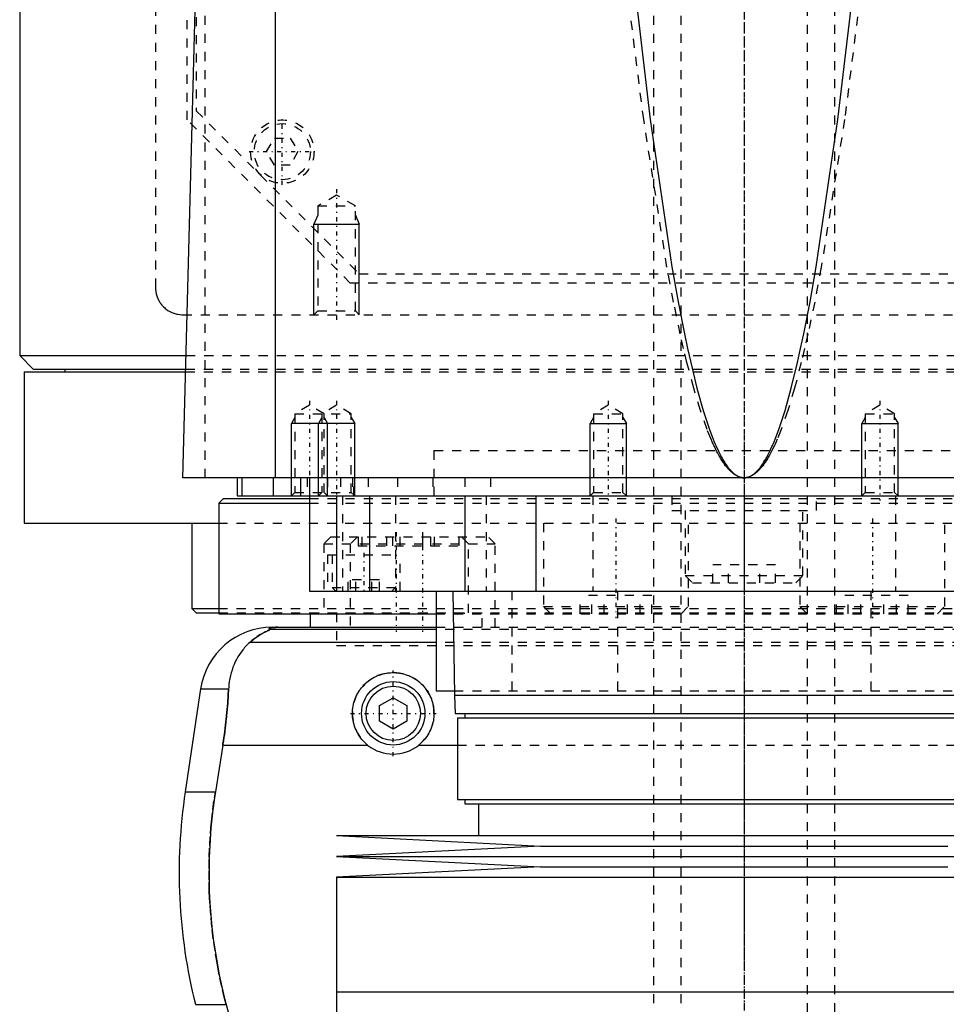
# Model space of a CAD drawing. Extents: x -90 to 90, y -137 to 442.
# Tile 5 of 11: x -80 to 22, y -42 to 67. Entities that reach past the tile are written whole.
import ezdxf

# ---------------------------------------------------------------- set-up
doc = ezdxf.new("R2010")
doc.units = 0
doc.linetypes.add('CENTER', pattern=[1.5, 0.45, -0.5, 0.05, -0.5])
doc.linetypes.add('DASHED', pattern=[2, 1, -1])
for name, color, linetype in [('AM_0', 7, 'CONTINUOUS'), ('AM_10', 7, 'CONTINUOUS'), ('AM_3', 7, 'DASHED'), ('AM_7', 7, 'CENTER')]:
    doc.layers.add(name, color=color, linetype=linetype)

msp = doc.modelspace()

# ---------------------------------------------------------------- linework, layer by layer
at = {"layer": 'AM_0', "color": 7, "linetype": 'CONTINUOUS'}
for p, q in [((-80, 291.5), (-80, 30)), ((-51.74, 16.5), (-51.74, 77.05)), ((-62, 16.5), (-60.5, 73.35)), ((-80, 30), (-78.5, 28.5)), ((-80, 30), (-61.61, 30)), ((-78.5, 28.5), (-61.65, 28.5)), ((-75, 28.5), (-75, 28.2)), ((-79.5, 28.2), (-79.5, 11.5)), ((-79.5, 28.2), (-61.66, 28.2)), ((62, 16.5), (-62, 16.5)), ((-56, 16.5), (-56, 14.5)), ((-55.47, 16.5), (-55.47, 14.5)), ((-52, 16.5), (-52, 14.5)), ((-49, 16.5), (-49, 14.5)), ((-48, 16.5), (-48, 4)), ((-57.5, 14.2), (-58, 13.7)), ((-57.5, 14.2), (-48.01, 14.2)), ((-56, 14.5), (56, 14.5)), ((-45, 14.5), (-45, 4)), ((-41.36, 14.5), (-41.36, 4)), ((-30.85, 14.5), (-30.85, 4)), ((-23, 14.5), (-23, 4)), ((-13, 14.5), (-13, 14.5)), ((0, 14.5), (0, 4)), ((13, 14.5), (13, 14.5)), ((-58, 13.7), (-58, 1.5)), ((-58, 13.7), (-48.01, 13.7)), ((-79.5, 11.5), (-58.06, 11.5)), ((-61, 11.5), (-61, 2.08)), ((-48, 4), (48, 4)), ((-34, 4), (-34, -7)), ((-32.18, 4), (-32, -7.5)), ((-61, 2.08), (-60.5, 1.58)), ((-61, 2.08), (-58.04, 2.08)), ((-60.5, 1.58), (-58.02, 1.58)), ((-58, 1.5), (-34.04, 1.5)), ((-47.93, 1.5), (-47.93, 0)), ((-52.11, 0), (-34, 0)), ((-34, -0.25), (-52.38, -0.25)), ((-34, -1.69), (-54.6, -1.69)), ((-60.02, -6.81), (-61.72, -18.16)), ((-60.02, -6.81), (-56.93, -6.81)), ((-34, -7), (-32.01, -7)), ((-32, -7.5), (-31.9, -9.5)), ((-32, -7.5), (32, -7.5)), ((-40.25, -8.63), (-38.75, -7.77)), ((-40.25, -10.37), (-40.25, -8.63)), ((-38.75, -7.77), (-37.25, -8.63)), ((-37.25, -8.63), (-37.25, -10.37)), ((-31.9, -9.5), (31.9, -9.5)), ((-30.85, -9.5), (-30.85, -10)), ((-38.75, -11.23), (-40.25, -10.37)), ((-37.25, -10.37), (-38.75, -11.23)), ((-31.65, -10), (-31.65, -19)), ((-31.65, -10), (31.65, -10)), ((-57.58, -13.03), (-58.39, -18.16)), ((-57.58, -13.03), (-41.54, -13.03)), ((-35.96, -13.03), (-31.65, -13.03)), ((-61.72, -18.16), (-58.39, -18.16)), ((-31.65, -19), (31.65, -19)), ((-30.85, -19), (-30.85, -19.5)), ((-30.85, -19.5), (30.85, -19.5)), ((-29.35, -19.5), (-29.35, -23)), ((-45, -23), (-22.5, -24.15)), ((-45, -23), (45, -23)), ((-22.5, -24.15), (-45, -25.3)), ((-22.5, -24.15), (22.5, -24.15)), ((-45, -25.3), (-22.5, -26.45)), ((-45, -25.3), (45, -25.3)), ((-22.5, -26.45), (-45, -27.6)), ((-22.5, -26.45), (22.5, -26.45)), ((-45, -27.6), (-45, -40.25)), ((-45, -27.6), (45, -27.6)), ((-45, -40.25), (0, -40.25)), ((-45, -40.25), (-45, -52.9)), ((-45, -40.25), (45, -40.25)), ((-60.6, -41.62), (-57.2, -41.62)), ((-57.2, -41.62), (-55.78, -46.97))]:
    msp.add_line(p, q, dxfattribs=at)
for points in [[(-12.4, 73.35, 0), (-10.36, 56.04, 0), (-7.97, 39.77, 0), (-7.28, 35.91, 0), (-6.59, 32.39, 0), (-6.24, 30.76, 0), (-5.9, 29.22, 0), (-5.21, 26.41, 0), (-4.52, 23.94, 0), (-3.82, 21.83, 0), (-3.42, 20.76, 0), (-3.3, 20.48, 0), (-3.19, 20.2, 0), (-3.13, 20.07, 0), (-3.07, 19.94, 0), (-2.95, 19.68, 0), (-2.84, 19.44, 0), (-2.72, 19.2, 0), (-2.61, 18.98, 0), (-2.49, 18.76, 0), (-2.43, 18.66, 0), (-2.38, 18.56, 0), (-2.26, 18.36, 0), (-2.14, 18.18, 0), (-2.09, 18.09, 0), (-2.03, 18, 0), (-1.91, 17.83, 0), (-1.8, 17.68, 0), (-1.74, 17.6, 0), (-1.68, 17.53, 0), (-1.56, 17.39, 0), (-1.45, 17.27, 0), (-1.33, 17.15, 0), (-1.22, 17.04, 0), (-1.1, 16.94, 0), (-1.04, 16.9, 0), (-0.99, 16.85, 0), (-0.87, 16.78, 0), (-0.75, 16.71, 0), (-0.64, 16.65, 0), (-0.57, 16.62, 0), (-0.55, 16.61, 0), (-0.53, 16.6, 0), (-0.52, 16.6, 0), (-0.51, 16.6, 0), (-0.49, 16.59, 0), (-0.47, 16.58, 0), (-0.45, 16.58, 0), (-0.43, 16.57, 0), (-0.42, 16.56, 0), (-0.41, 16.56, 0), (-0.4, 16.56, 0), (-0.38, 16.55, 0), (-0.36, 16.55, 0), (-0.35, 16.54, 0), (-0.34, 16.54, 0), (-0.32, 16.54, 0), (-0.3, 16.53, 0), (-0.29, 16.53, 0), (-0.28, 16.53, 0), (-0.26, 16.52, 0), (-0.24, 16.52, 0), (-0.22, 16.52, 0), (-0.2, 16.51, 0), (-0.18, 16.51, 0), (-0.17, 16.51, 0), (-0.16, 16.51, 0), (-0.14, 16.51, 0), (-0.13, 16.51, 0), (-0.11, 16.5, 0), (-0.09, 16.5, 0), (-0.07, 16.5, 0), (-0.06, 16.5, 0), (-0.05, 16.5, 0), (-0.03, 16.5, 0), (-0.01, 16.5, 0), (0, 16.5, 0)], [(0, 16.5, 0), (0.01, 16.5, 0), (0.03, 16.5, 0), (0.05, 16.5, 0), (0.06, 16.5, 0), (0.07, 16.5, 0), (0.09, 16.5, 0), (0.11, 16.5, 0), (0.13, 16.51, 0), (0.14, 16.51, 0), (0.16, 16.51, 0), (0.17, 16.51, 0), (0.18, 16.51, 0), (0.2, 16.51, 0), (0.22, 16.52, 0), (0.24, 16.52, 0), (0.26, 16.52, 0), (0.28, 16.53, 0), (0.29, 16.53, 0), (0.3, 16.53, 0), (0.32, 16.54, 0), (0.34, 16.54, 0), (0.35, 16.54, 0), (0.36, 16.55, 0), (0.38, 16.55, 0), (0.4, 16.56, 0), (0.41, 16.56, 0), (0.42, 16.56, 0), (0.43, 16.57, 0), (0.45, 16.58, 0), (0.47, 16.58, 0), (0.49, 16.59, 0), (0.51, 16.6, 0), (0.52, 16.6, 0), (0.53, 16.6, 0), (0.55, 16.61, 0), (0.57, 16.62, 0), (0.59, 16.63, 0), (0.61, 16.63, 0), (0.63, 16.64, 0), (0.64, 16.65, 0), (0.65, 16.65, 0), (0.67, 16.66, 0), (0.69, 16.67, 0), (0.75, 16.71, 0), (0.87, 16.78, 0), (0.99, 16.85, 0), (1.04, 16.9, 0), (1.1, 16.94, 0), (1.22, 17.04, 0), (1.33, 17.15, 0), (1.45, 17.27, 0), (1.56, 17.39, 0), (1.68, 17.53, 0), (1.74, 17.6, 0), (1.8, 17.68, 0), (1.91, 17.83, 0), (2.03, 18, 0), (2.09, 18.09, 0), (2.14, 18.18, 0), (2.26, 18.36, 0), (2.38, 18.56, 0), (2.43, 18.66, 0), (2.49, 18.76, 0), (2.61, 18.98, 0), (2.72, 19.2, 0), (2.84, 19.44, 0), (2.95, 19.68, 0), (3.07, 19.94, 0), (3.13, 20.07, 0), (3.19, 20.2, 0), (3.3, 20.48, 0), (3.42, 20.76, 0), (3.82, 21.83, 0), (4.52, 23.94, 0), (5.21, 26.41, 0), (5.9, 29.22, 0), (6.24, 30.76, 0), (6.59, 32.39, 0), (7.28, 35.91, 0), (7.97, 39.77, 0), (10.36, 56.04, 0), (12.4, 73.35, 0)], [(-51.49, 0, 0), (-51.5, 0, 0), (-51.51, 0, 0), (-51.52, 0, 0), (-51.52, 0, 0), (-51.53, 0, 0), (-51.53, 0, 0), (-51.54, 0, 0), (-51.55, 0, 0), (-51.56, 0, 0), (-51.57, 0, 0), (-51.57, 0, 0), (-51.58, 0, 0), (-51.59, 0, 0), (-51.6, 0, 0), (-51.6, 0, 0), (-51.61, 0, 0), (-51.62, 0, 0), (-51.63, 0, 0), (-51.63, 0, 0), (-51.64, 0, 0), (-51.65, 0, 0), (-51.65, 0, 0), (-51.66, 0, 0), (-51.67, 0, 0), (-51.67, 0, 0), (-51.68, 0, 0), (-51.68, 0, 0), (-51.69, 0, 0), (-51.7, 0, 0), (-51.7, 0, 0), (-51.71, 0, 0), (-51.72, 0, 0), (-51.72, 0, 0), (-51.73, 0, 0), (-51.73, 0, 0), (-51.74, 0, 0), (-51.75, 0, 0), (-51.76, 0, 0), (-51.76, -0.01, 0), (-51.77, -0.01, 0), (-51.77, -0.01, 0), (-51.78, -0.01, 0), (-51.78, -0.01, 0), (-51.79, -0.01, 0), (-51.8, -0.01, 0), (-51.8, -0.01, 0), (-51.81, -0.01, 0), (-51.81, -0.01, 0), (-51.82, -0.01, 0), (-51.82, -0.01, 0), (-51.84, -0.01, 0), (-51.87, -0.01, 0), (-51.89, -0.01, 0), (-51.91, -0.01, 0), (-51.93, -0.01, 0), (-51.96, -0.02, 0), (-51.99, -0.02, 0), (-52.01, -0.02, 0), (-52.04, -0.02, 0), (-52.05, -0.03, 0), (-52.06, -0.03, 0), (-52.08, -0.03, 0), (-52.1, -0.03, 0), (-52.1, -0.03, 0), (-52.11, -0.03, 0), (-52.13, -0.04, 0), (-52.15, -0.04, 0), (-52.15, -0.04, 0), (-52.16, -0.04, 0), (-52.17, -0.04, 0), (-52.19, -0.04, 0), (-52.23, -0.05, 0), (-52.3, -0.07, 0), (-52.35, -0.08, 0), (-52.39, -0.1, 0), (-52.41, -0.11, 0), (-52.42, -0.12, 0), (-52.43, -0.13, 0), (-52.45, -0.14, 0), (-52.45, -0.16, 0), (-52.45, -0.17, 0), (-52.45, -0.19, 0), (-52.44, -0.2, 0), (-52.44, -0.21, 0), (-52.43, -0.22, 0), (-52.41, -0.23, 0), (-52.39, -0.25, 0), (-52.38, -0.25, 0)], [(-52.38, -0.25, 0), (-52.38, -0.25, 0), (-52.38, -0.26, 0), (-52.38, -0.26, 0), (-52.38, -0.26, 0), (-52.38, -0.26, 0), (-52.38, -0.26, 0), (-52.38, -0.27, 0), (-52.38, -0.27, 0), (-52.38, -0.27, 0), (-52.39, -0.27, 0), (-52.39, -0.28, 0), (-52.39, -0.28, 0), (-52.4, -0.28, 0), (-52.41, -0.28, 0), (-52.41, -0.29, 0), (-52.42, -0.29, 0), (-52.43, -0.3, 0), (-52.43, -0.3, 0), (-52.44, -0.3, 0), (-52.45, -0.31, 0), (-52.46, -0.31, 0), (-52.46, -0.31, 0), (-52.47, -0.32, 0), (-52.48, -0.32, 0), (-52.49, -0.33, 0), (-52.5, -0.33, 0), (-52.5, -0.33, 0), (-52.51, -0.34, 0), (-52.53, -0.34, 0), (-52.54, -0.35, 0), (-52.55, -0.35, 0), (-52.57, -0.36, 0), (-52.57, -0.36, 0), (-52.58, -0.37, 0), (-52.6, -0.37, 0), (-52.61, -0.38, 0), (-52.66, -0.4, 0), (-52.76, -0.45, 0), (-52.88, -0.51, 0), (-53, -0.57, 0), (-53.06, -0.6, 0), (-53.13, -0.64, 0), (-53.27, -0.72, 0), (-53.43, -0.81, 0), (-53.59, -0.91, 0), (-53.76, -1.02, 0), (-53.94, -1.15, 0), (-54.03, -1.21, 0), (-54.12, -1.29, 0), (-54.31, -1.44, 0), (-54.5, -1.6, 0), (-54.6, -1.69, 0)], [(-54.6, -1.69, 0), (-54.72, -1.8, 0), (-54.94, -2.02, 0), (-55.16, -2.25, 0), (-55.26, -2.37, 0), (-55.36, -2.49, 0), (-55.55, -2.74, 0), (-55.73, -3, 0), (-55.9, -3.27, 0), (-56.06, -3.55, 0), (-56.2, -3.83, 0), (-56.27, -3.98, 0), (-56.33, -4.12, 0), (-56.45, -4.42, 0), (-56.55, -4.72, 0), (-56.65, -5.03, 0), (-56.73, -5.34, 0), (-56.8, -5.66, 0), (-56.82, -5.83, 0), (-56.85, -5.99, 0), (-56.89, -6.32, 0), (-56.92, -6.65, 0), (-56.93, -6.81, 0)], [(-41.54, -13.03, 0), (-41.62, -12.97, 0), (-41.77, -12.83, 0), (-41.92, -12.69, 0), (-41.99, -12.62, 0), (-42.06, -12.55, 0), (-42.2, -12.39, 0), (-42.33, -12.23, 0), (-42.45, -12.06, 0), (-42.57, -11.89, 0), (-42.67, -11.7, 0), (-42.72, -11.61, 0), (-42.77, -11.52, 0), (-42.86, -11.32, 0), (-42.95, -11.13, 0), (-43.02, -10.93, 0), (-43.08, -10.73, 0), (-43.13, -10.52, 0), (-43.15, -10.42, 0), (-43.18, -10.32, 0), (-43.21, -10.11, 0), (-43.23, -9.91, 0), (-43.24, -9.81, 0), (-43.25, -9.71, 0), (-43.25, -9.51, 0), (-43.25, -9.31, 0), (-43.24, -9.21, 0), (-43.23, -9.11, 0), (-43.21, -8.91, 0), (-43.18, -8.7, 0), (-43.14, -8.5, 0), (-43.09, -8.3, 0), (-43.03, -8.1, 0), (-42.99, -8.01, 0), (-42.96, -7.91, 0), (-42.88, -7.72, 0), (-42.8, -7.53, 0), (-42.7, -7.34, 0), (-42.6, -7.17, 0), (-42.49, -6.99, 0), (-42.43, -6.91, 0), (-42.37, -6.83, 0), (-42.25, -6.67, 0), (-42.12, -6.52, 0), (-41.98, -6.37, 0), (-41.84, -6.23, 0), (-41.7, -6.1, 0), (-41.62, -6.03, 0), (-41.54, -5.97, 0), (-41.38, -5.85, 0), (-41.21, -5.73, 0), (-41.03, -5.62, 0), (-40.85, -5.52, 0), (-40.67, -5.43, 0), (-40.57, -5.38, 0), (-40.47, -5.34, 0), (-40.28, -5.27, 0), (-40.08, -5.2, 0), (-39.87, -5.14, 0), (-39.67, -5.1, 0), (-39.46, -5.06, 0), (-39.36, -5.04, 0), (-39.26, -5.03, 0), (-39.05, -5.01, 0), (-38.85, -5, 0), (-38.75, -5, 0), (-38.65, -5, 0), (-38.45, -5.01, 0), (-38.24, -5.03, 0), (-38.14, -5.04, 0), (-38.04, -5.06, 0), (-37.83, -5.1, 0), (-37.63, -5.14, 0), (-37.42, -5.2, 0), (-37.22, -5.27, 0), (-37.03, -5.34, 0), (-36.93, -5.38, 0), (-36.83, -5.43, 0), (-36.65, -5.52, 0), (-36.47, -5.62, 0), (-36.29, -5.73, 0), (-36.12, -5.85, 0), (-35.96, -5.97, 0), (-35.88, -6.03, 0), (-35.8, -6.1, 0), (-35.66, -6.23, 0), (-35.52, -6.37, 0), (-35.38, -6.52, 0), (-35.25, -6.67, 0), (-35.13, -6.83, 0), (-35.07, -6.91, 0), (-35.01, -6.99, 0), (-34.9, -7.17, 0), (-34.8, -7.34, 0), (-34.7, -7.53, 0), (-34.62, -7.72, 0), (-34.54, -7.91, 0), (-34.51, -8.01, 0), (-34.47, -8.1, 0), (-34.41, -8.3, 0), (-34.36, -8.5, 0), (-34.32, -8.7, 0), (-34.29, -8.91, 0), (-34.27, -9.11, 0), (-34.26, -9.21, 0), (-34.25, -9.31, 0), (-34.25, -9.51, 0), (-34.25, -9.71, 0), (-34.26, -9.81, 0), (-34.27, -9.91, 0), (-34.29, -10.11, 0), (-34.32, -10.32, 0), (-34.35, -10.42, 0), (-34.37, -10.52, 0), (-34.42, -10.73, 0), (-34.48, -10.93, 0), (-34.55, -11.13, 0), (-34.64, -11.32, 0), (-34.73, -11.52, 0), (-34.78, -11.61, 0), (-34.83, -11.7, 0), (-34.93, -11.89, 0), (-35.05, -12.06, 0), (-35.17, -12.23, 0), (-35.3, -12.39, 0), (-35.44, -12.55, 0), (-35.51, -12.62, 0), (-35.58, -12.69, 0), (-35.73, -12.83, 0), (-35.88, -12.97, 0), (-35.96, -13.03, 0)], [(-56.93, -6.81, 0), (-56.94, -6.99, 0), (-56.96, -7.33, 0), (-56.98, -7.68, 0), (-56.99, -7.85, 0), (-57, -8.03, 0), (-57.03, -8.37, 0), (-57.06, -8.72, 0), (-57.09, -9.07, 0), (-57.12, -9.42, 0), (-57.15, -9.77, 0), (-57.17, -9.94, 0), (-57.19, -10.12, 0), (-57.23, -10.46, 0), (-57.27, -10.81, 0), (-57.31, -11.15, 0), (-57.36, -11.5, 0), (-57.4, -11.84, 0), (-57.43, -12.01, 0), (-57.45, -12.18, 0), (-57.5, -12.52, 0), (-57.55, -12.86, 0), (-57.58, -13.03, 0)], [(-58.39, -18.16, 0), (-58.5, -18.82, 0), (-58.67, -20.16, 0), (-58.82, -21.48, 0), (-58.88, -22.14, 0), (-58.94, -22.8, 0), (-59.02, -24.1, 0), (-59.07, -25.38, 0), (-59.09, -26.64, 0), (-59.09, -27.88, 0), (-59.06, -29.15, 0), (-59.03, -29.79, 0), (-58.99, -30.44, 0), (-58.9, -31.75, 0), (-58.78, -33.07, 0), (-58.62, -34.4, 0), (-58.43, -35.73, 0), (-58.21, -37.05, 0), (-58.09, -37.72, 0), (-57.96, -38.38, 0), (-57.68, -39.69, 0), (-57.37, -40.98, 0), (-57.2, -41.62, 0)]]:
    msp.add_polyline3d(points, dxfattribs=at)
for radius in [3.5, 3]:
    msp.add_circle((-38.75, -9.5), radius, dxfattribs=at)
for centre, radius, start, end in [((-52.11, -8), 8, 90, 171.467), ((-38.75, -9.5), 4.5, 231.7104, 308.2896), ((-2.39, -27.06), 60, 171.467, 194.0378)]:
    msp.add_arc(centre, radius, start, end, dxfattribs=at)
at = {"layer": 'AM_10', "color": 7, "linetype": 'CONTINUOUS'}
for p, q in [((-47.07, 45.5), (-47.5, 44.5)), ((-42.93, 45.5), (-42.5, 44.5)), ((-47.5, 34.5), (-47.5, 44.5)), ((-47.5, 44.5), (-42.5, 44.5)), ((-42.5, 34.5), (-42.5, 44.5)), ((-49.62, 23.16), (-50, 22.5)), ((-46.62, 23.16), (-47, 22.5)), ((-46.38, 23.16), (-46, 22.5)), ((-43.38, 23.16), (-43, 22.5)), ((-16.62, 23.16), (-17, 22.5)), ((-13.38, 23.16), (-13, 22.5)), ((13.38, 23.16), (13, 22.5)), ((16.62, 23.16), (17, 22.5)), ((-50, 14.5), (-50, 22.5)), ((-43, 22.5), (-50, 22.5)), ((-47, 14.5), (-47, 22.5)), ((-46, 14.5), (-46, 22.5)), ((-43, 14.5), (-43, 22.5)), ((-17, 14.5), (-17, 22.5)), ((-17, 22.5), (-13, 22.5)), ((-13, 14.5), (-13, 22.5)), ((13, 14.5), (13, 22.5)), ((13, 22.5), (17, 22.5)), ((17, 14.5), (17, 22.5))]:
    msp.add_line(p, q, dxfattribs=at)
at = {"layer": 'AM_3', "color": 6, "linetype": 'DASHED'}
for p, q in [((-7, 415.5), (-7, -110.5)), ((7, -110.5), (7, 415.5)), ((-10, 403.5), (-10, -70.5)), ((10, -70.5), (10, 403.5)), ((-65, 292.5), (-65, 37.5)), ((-61.5, 56), (-61.5, 141.02)), ((-60.5, 139.35), (-60.5, 57)), ((-59.5, 16.5), (-59.5, 75.49)), ((-60.5, 57), (-42.5, 39)), ((-43.5, 38), (-61.5, 56)), ((-52.73, 52.5), (-51.87, 54)), ((-51.87, 54), (-50.13, 54)), ((-50.13, 54), (-49.27, 52.5)), ((-51.87, 51), (-52.73, 52.5)), ((-49.27, 52.5), (-50.13, 51)), ((-50.13, 51), (-51.87, 51)), ((-45, 47.69), (-47.07, 46.5)), ((-42.93, 46.5), (-45, 47.69)), ((-47.07, 46.5), (-47.07, 34.93)), ((-47.07, 46.5), (-42.93, 46.5)), ((-42.93, 34.93), (-42.93, 46.5)), ((-42.5, 39), (42.5, 39)), ((43.5, 38), (-43.5, 38)), ((-47.07, 34.93), (-47.5, 34.5)), ((-47.07, 34.93), (-42.93, 34.93)), ((-42.5, 34.5), (-42.93, 34.93)), ((-62, 34.5), (62, 34.5)), ((-61.61, 30), (61.61, 30)), ((-61.65, 28.5), (61.65, 28.5)), ((-61.66, 28.2), (61.66, 28.2)), ((-48, 24.5), (-49.62, 23.56)), ((-46.38, 23.56), (-48, 24.5)), ((-45, 24.5), (-46.62, 23.56)), ((-43.38, 23.56), (-45, 24.5)), ((-15, 24.5), (-16.62, 23.56)), ((-13.38, 23.56), (-15, 24.5)), ((15, 24.5), (13.38, 23.56)), ((16.62, 23.56), (15, 24.5)), ((-49.62, 23.56), (-49.62, 14.88)), ((-49.62, 23.56), (-43.38, 23.56)), ((-46.62, 23.56), (-46.62, 14.88)), ((-46.38, 14.88), (-46.38, 23.56)), ((-43.38, 14.88), (-43.38, 23.56)), ((-16.62, 23.56), (-16.62, 14.88)), ((-16.62, 23.56), (-13.38, 23.56)), ((-13.38, 14.88), (-13.38, 23.56)), ((13.38, 23.56), (13.38, 14.88)), ((13.38, 23.56), (16.62, 23.56)), ((16.62, 14.88), (16.62, 23.56)), ((-34.25, 19.5), (34.25, 19.5)), ((-34.25, 19.5), (-34.25, 14.2)), ((-34.25, 19.5), (0, 19.5)), ((-48.25, 16.5), (-48.25, 14.5)), ((-46, 16.5), (-46, 14.5)), ((-44.59, 16.5), (-44.59, 14.5)), ((-43.24, 16.5), (-43.24, 14.5)), ((-43.09, 14.5), (-43.09, 16.5)), ((-41.5, 16.5), (-41.5, 14.5)), ((-38.29, 16.5), (-38.29, 14.5)), ((-34.38, 16.5), (-34.38, 14.5)), ((-30.84, 16.5), (-30.84, 14.5)), ((-28, 16.5), (-28, 14.5)), ((-49.62, 14.88), (-50, 14.5)), ((-49.62, 14.88), (-43.38, 14.88)), ((-48.01, 14.2), (48.01, 14.2)), ((-46.62, 14.88), (-47, 14.5)), ((-46, 14.5), (-46.38, 14.88)), ((-44.34, 14.5), (-44.34, 4)), ((-43, 14.5), (-43.38, 14.88)), ((-38.5, 14.5), (-38.5, 4)), ((-28.48, 14.5), (-28.48, 4)), ((-16.62, 14.88), (-17, 14.5)), ((-16.7, 14.5), (-16.7, 4)), ((-16.62, 14.88), (-13.38, 14.88)), ((-13, 14.5), (-13.38, 14.88)), ((-8, 14.5), (-8, 12.9)), ((8, 12.9), (8, 14.5)), ((13.38, 14.88), (13, 14.5)), ((13.38, 14.88), (16.62, 14.88)), ((17, 14.5), (16.62, 14.88)), ((16.7, 14.5), (16.7, 4)), ((-48.01, 13.7), (48.01, 13.7)), ((-8, 12.9), (8, 12.9)), ((-6.5, 12.9), (-6.5, 5.7)), ((6.5, 5.7), (6.5, 12.9)), ((-58.06, 11.5), (58.06, 11.5)), ((-22.16, 11.5), (-22.16, 2.3)), ((-6.16, 2.3), (-6.16, 11.5)), ((6.16, 11.5), (6.16, 2.3)), ((22.16, 2.3), (22.16, 11.5)), ((-45.63, 10), (-46.43, 9.2)), ((-45.63, 10), (-28.3, 10)), ((-42.7, 10), (-43.5, 9.2)), ((-42.62, 10), (-42.62, 9)), ((-42.21, 10), (-42.21, 9)), ((-39.5, 10), (-39.5, 9)), ((-38.83, 10), (-38.83, 9)), ((-38.03, 10), (-38.03, 9)), ((-35.5, 10), (-35.5, 9)), ((-34.65, 10), (-34.65, 9)), ((-34.24, 10), (-34.24, 9)), ((-31.5, 10), (-31.5, 9)), ((-30.43, 9.2), (-31.23, 10)), ((-27.5, 9.2), (-28.3, 10)), ((-46.43, 9.2), (-46.43, 1.6)), ((-46.43, 9.2), (-27.5, 9.2)), ((-43.5, 9.2), (-43.5, 0)), ((-42.62, 9), (-31.5, 9)), ((-30.43, 1.6), (-30.43, 9.2)), ((-27.5, 0), (-27.5, 9.2)), ((-46, 8), (-46, 4)), ((-46, 8), (-38, 8)), ((-45.5, 8), (-45.5, 4.4)), ((-38, 4), (-38, 8)), ((-3.46, 4.9), (-3.46, 6.9)), ((3.46, 6.9), (-3.46, 6.9)), ((-1.73, 4.9), (-1.73, 6.9)), ((1.73, 4.9), (1.73, 6.9)), ((3.46, 4.9), (3.46, 6.9)), ((-6.5, 5.7), (-5.7, 4.9)), ((-6.5, 5.7), (6.5, 5.7)), ((5.7, 4.9), (6.5, 5.7)), ((-45.5, 4.4), (-45.1, 4)), ((-45.5, 4.4), (-38.5, 4.4)), ((-43.73, 4), (-43.73, 5.25)), ((-40.27, 5.25), (-43.73, 5.25)), ((-42.87, 4), (-42.87, 5.25)), ((-41.13, 4), (-41.13, 5.25)), ((-40.27, 4), (-40.27, 5.25)), ((-38.9, 4), (-38.5, 4.4)), ((-5.7, 4.9), (5.7, 4.9)), ((-25.65, 4), (-25.65, -7)), ((-18.12, 1.5), (-18.12, 3.5)), ((-10.19, 3.5), (-18.12, 3.5)), ((-16.83, 1.5), (-16.83, 3.5)), ((-15.44, 1.5), (-15.44, 3.5)), ((-13.98, 4), (-13.98, -7)), ((-12.87, 1.5), (-12.87, 3.5)), ((-11.48, 1.5), (-11.48, 3.5)), ((-10.19, 1.5), (-10.19, 3.5)), ((10.19, 1.5), (10.19, 3.5)), ((18.12, 3.5), (10.19, 3.5)), ((11.48, 1.5), (11.48, 3.5)), ((12.87, 1.5), (12.87, 3.5)), ((13.98, 4), (13.98, -7)), ((15.44, 1.5), (15.44, 3.5)), ((16.83, 1.5), (16.83, 3.5)), ((18.12, 1.5), (18.12, 3.5)), ((-22.16, 2.3), (-21.36, 1.5)), ((-22.16, 2.3), (-6.16, 2.3)), ((-6.96, 1.5), (-6.16, 2.3)), ((6.16, 2.3), (6.96, 1.5)), ((6.16, 2.3), (22.16, 2.3)), ((21.36, 1.5), (22.16, 2.3)), ((-58.04, 2.08), (58.04, 2.08)), ((-58.02, 1.58), (58.02, 1.58)), ((-47.93, 1.6), (-47.93, 1.5)), ((-47.93, 1.6), (-28.93, 1.6)), ((-45, 1.58), (-45, -2)), ((-35.55, 1.5), (-35.55, 1.6)), ((-34.04, 1.5), (34.04, 1.5)), ((-30.91, 1.6), (-30.91, 1.5)), ((-28.93, 0), (-28.93, 1.6)), ((-34, 0), (34, 0)), ((34, -0.25), (-34, -0.25)), ((-45, -2), (45, -2)), ((-45, -2), (45, -2)), ((34, -1.69), (-34, -1.69)), ((-32.01, -7), (32.01, -7)), ((-31.65, -13.03), (31.65, -13.03))]:
    msp.add_line(p, q, dxfattribs=at)
for points in [[(0, 16.5, 0), (-0.01, 16.5, 0), (-0.03, 16.5, 0), (-0.05, 16.5, 0), (-0.06, 16.5, 0), (-0.07, 16.5, 0), (-0.09, 16.5, 0), (-0.11, 16.5, 0), (-0.13, 16.51, 0), (-0.15, 16.51, 0), (-0.18, 16.51, 0), (-0.19, 16.51, 0), (-0.2, 16.51, 0), (-0.22, 16.51, 0), (-0.24, 16.52, 0), (-0.26, 16.52, 0), (-0.28, 16.52, 0), (-0.3, 16.53, 0), (-0.31, 16.53, 0), (-0.32, 16.53, 0), (-0.34, 16.54, 0), (-0.36, 16.54, 0), (-0.37, 16.54, 0), (-0.38, 16.55, 0), (-0.4, 16.55, 0), (-0.42, 16.56, 0), (-0.43, 16.56, 0), (-0.44, 16.56, 0), (-0.46, 16.57, 0), (-0.49, 16.58, 0), (-0.51, 16.58, 0), (-0.53, 16.59, 0), (-0.55, 16.6, 0), (-0.56, 16.6, 0), (-0.57, 16.6, 0), (-0.59, 16.61, 0), (-0.61, 16.62, 0), (-0.68, 16.65, 0), (-0.81, 16.71, 0), (-0.93, 16.78, 0), (-1.05, 16.85, 0), (-1.12, 16.9, 0), (-1.18, 16.94, 0), (-1.3, 17.04, 0), (-1.43, 17.15, 0), (-1.55, 17.26, 0), (-1.67, 17.39, 0), (-1.8, 17.53, 0), (-1.86, 17.6, 0), (-1.92, 17.68, 0), (-2.05, 17.83, 0), (-2.17, 18, 0), (-2.23, 18.09, 0), (-2.29, 18.17, 0), (-2.42, 18.36, 0), (-2.54, 18.56, 0), (-2.6, 18.66, 0), (-2.66, 18.76, 0), (-2.79, 18.98, 0), (-2.91, 19.2, 0), (-3.04, 19.44, 0), (-3.16, 19.68, 0), (-3.28, 19.94, 0), (-3.35, 20.07, 0), (-3.41, 20.2, 0), (-3.53, 20.47, 0), (-3.65, 20.76, 0), (-4.09, 21.83, 0), (-4.83, 23.94, 0), (-5.57, 26.4, 0), (-6.31, 29.22, 0), (-6.68, 30.76, 0), (-7.05, 32.38, 0), (-7.79, 35.9, 0), (-8.52, 39.76, 0), (-11.09, 56.03, 0), (-13.28, 73.35, 0)], [(13.28, 73.35, 0), (11.09, 56.03, 0), (8.52, 39.76, 0), (7.79, 35.9, 0), (7.05, 32.38, 0), (6.68, 30.76, 0), (6.31, 29.22, 0), (5.57, 26.4, 0), (4.83, 23.94, 0), (4.09, 21.83, 0), (3.65, 20.76, 0), (3.53, 20.47, 0), (3.41, 20.2, 0), (3.35, 20.07, 0), (3.28, 19.94, 0), (3.16, 19.68, 0), (3.04, 19.44, 0), (2.91, 19.2, 0), (2.79, 18.98, 0), (2.66, 18.76, 0), (2.6, 18.66, 0), (2.54, 18.56, 0), (2.42, 18.36, 0), (2.29, 18.17, 0), (2.23, 18.09, 0), (2.17, 18, 0), (2.05, 17.83, 0), (1.92, 17.68, 0), (1.86, 17.6, 0), (1.8, 17.53, 0), (1.67, 17.39, 0), (1.55, 17.26, 0), (1.43, 17.15, 0), (1.3, 17.04, 0), (1.18, 16.94, 0), (1.12, 16.9, 0), (1.05, 16.85, 0), (0.93, 16.78, 0), (0.81, 16.71, 0), (0.68, 16.65, 0), (0.56, 16.6, 0), (0.49, 16.58, 0), (0.46, 16.57, 0), (0.44, 16.56, 0), (0.43, 16.56, 0), (0.42, 16.56, 0), (0.4, 16.55, 0), (0.38, 16.55, 0), (0.37, 16.54, 0), (0.36, 16.54, 0), (0.34, 16.54, 0), (0.32, 16.53, 0), (0.31, 16.53, 0), (0.3, 16.53, 0), (0.28, 16.52, 0), (0.26, 16.52, 0), (0.24, 16.52, 0), (0.22, 16.51, 0), (0.2, 16.51, 0), (0.19, 16.51, 0), (0.18, 16.51, 0), (0.15, 16.51, 0), (0.13, 16.51, 0), (0.11, 16.5, 0), (0.09, 16.5, 0), (0.07, 16.5, 0), (0.06, 16.5, 0), (0.05, 16.5, 0), (0.03, 16.5, 0), (0.01, 16.5, 0), (0, 16.5, 0)], [(-65, 37.5, 0), (-65, 37.47, 0), (-65, 37.42, 0), (-65, 37.36, 0), (-65, 37.33, 0), (-64.99, 37.3, 0), (-64.99, 37.25, 0), (-64.98, 37.19, 0), (-64.98, 37.14, 0), (-64.97, 37.09, 0), (-64.96, 37.03, 0), (-64.96, 37, 0), (-64.95, 36.98, 0), (-64.94, 36.92, 0), (-64.93, 36.87, 0), (-64.92, 36.82, 0), (-64.91, 36.77, 0), (-64.9, 36.72, 0), (-64.89, 36.69, 0), (-64.88, 36.67, 0), (-64.87, 36.62, 0), (-64.85, 36.57, 0), (-64.84, 36.54, 0), (-64.83, 36.52, 0), (-64.82, 36.47, 0), (-64.8, 36.42, 0), (-64.79, 36.4, 0), (-64.78, 36.37, 0), (-64.76, 36.32, 0), (-64.74, 36.28, 0), (-64.72, 36.23, 0), (-64.7, 36.19, 0), (-64.68, 36.14, 0), (-64.66, 36.12, 0), (-64.65, 36.1, 0), (-64.63, 36.06, 0), (-64.61, 36.01, 0), (-64.58, 35.97, 0), (-64.56, 35.93, 0), (-64.53, 35.89, 0), (-64.52, 35.87, 0), (-64.51, 35.85, 0), (-64.48, 35.81, 0), (-64.45, 35.77, 0), (-64.43, 35.74, 0), (-64.4, 35.7, 0), (-64.37, 35.66, 0), (-64.36, 35.65, 0), (-64.34, 35.63, 0), (-64.32, 35.59, 0), (-64.29, 35.56, 0), (-64.26, 35.53, 0), (-64.23, 35.49, 0), (-64.2, 35.46, 0), (-64.19, 35.45, 0), (-64.17, 35.43, 0), (-64.14, 35.4, 0), (-64.12, 35.37, 0), (-64.01, 35.28, 0), (-63.92, 35.2, 0), (-63.83, 35.12, 0), (-63.63, 34.98, 0), (-63.42, 34.86, 0), (-63.21, 34.75, 0), (-62.99, 34.67, 0), (-62.77, 34.6, 0), (-62.66, 34.57, 0), (-62.55, 34.55, 0), (-62.33, 34.52, 0), (-62.11, 34.5, 0), (-62, 34.5, 0)], [(-52.38, -0.25, 0), (-52.39, -0.25, 0), (-52.41, -0.23, 0), (-52.43, -0.22, 0), (-52.44, -0.21, 0), (-52.44, -0.2, 0), (-52.45, -0.19, 0), (-52.45, -0.17, 0), (-52.45, -0.16, 0), (-52.45, -0.14, 0), (-52.43, -0.13, 0), (-52.42, -0.12, 0), (-52.41, -0.11, 0), (-52.39, -0.1, 0), (-52.35, -0.08, 0), (-52.3, -0.07, 0), (-52.23, -0.05, 0), (-52.19, -0.04, 0), (-52.17, -0.04, 0), (-52.16, -0.04, 0), (-52.15, -0.04, 0), (-52.15, -0.04, 0), (-52.13, -0.04, 0), (-52.11, -0.03, 0), (-52.1, -0.03, 0), (-52.1, -0.03, 0), (-52.08, -0.03, 0), (-52.06, -0.03, 0), (-52.05, -0.03, 0), (-52.04, -0.02, 0), (-52.01, -0.02, 0), (-51.99, -0.02, 0), (-51.96, -0.02, 0), (-51.93, -0.01, 0), (-51.91, -0.01, 0), (-51.89, -0.01, 0), (-51.87, -0.01, 0), (-51.84, -0.01, 0), (-51.82, -0.01, 0), (-51.82, -0.01, 0), (-51.81, -0.01, 0), (-51.81, -0.01, 0), (-51.8, -0.01, 0), (-51.8, -0.01, 0), (-51.79, -0.01, 0), (-51.78, -0.01, 0), (-51.78, -0.01, 0), (-51.77, -0.01, 0), (-51.77, -0.01, 0), (-51.76, -0.01, 0), (-51.76, 0, 0), (-51.75, 0, 0), (-51.74, 0, 0), (-51.73, 0, 0), (-51.73, 0, 0), (-51.72, 0, 0), (-51.72, 0, 0), (-51.71, 0, 0), (-51.7, 0, 0), (-51.7, 0, 0), (-51.69, 0, 0), (-51.68, 0, 0), (-51.68, 0, 0), (-51.67, 0, 0), (-51.67, 0, 0), (-51.66, 0, 0), (-51.65, 0, 0), (-51.65, 0, 0), (-51.64, 0, 0), (-51.63, 0, 0), (-51.63, 0, 0), (-51.62, 0, 0), (-51.61, 0, 0), (-51.6, 0, 0), (-51.6, 0, 0), (-51.59, 0, 0), (-51.58, 0, 0), (-51.57, 0, 0), (-51.57, 0, 0), (-51.56, 0, 0), (-51.55, 0, 0), (-51.54, 0, 0), (-51.53, 0, 0), (-51.53, 0, 0), (-51.52, 0, 0), (-51.52, 0, 0), (-51.51, 0, 0), (-51.5, 0, 0), (-51.49, 0, 0)], [(-54.6, -1.69, 0), (-54.51, -1.61, 0), (-54.32, -1.45, 0), (-54.14, -1.31, 0), (-54.06, -1.24, 0), (-53.97, -1.17, 0), (-53.8, -1.05, 0), (-53.63, -0.94, 0), (-53.48, -0.84, 0), (-53.33, -0.75, 0), (-53.18, -0.67, 0), (-53.12, -0.63, 0), (-53.05, -0.59, 0), (-52.93, -0.53, 0), (-52.81, -0.48, 0), (-52.7, -0.42, 0), (-52.64, -0.4, 0), (-52.63, -0.39, 0), (-52.61, -0.38, 0), (-52.6, -0.38, 0), (-52.6, -0.37, 0), (-52.58, -0.37, 0), (-52.57, -0.36, 0), (-52.55, -0.35, 0), (-52.54, -0.35, 0), (-52.52, -0.34, 0), (-52.52, -0.34, 0), (-52.51, -0.33, 0), (-52.5, -0.33, 0), (-52.48, -0.32, 0), (-52.48, -0.32, 0), (-52.47, -0.32, 0), (-52.46, -0.31, 0), (-52.45, -0.31, 0), (-52.44, -0.3, 0), (-52.44, -0.3, 0), (-52.43, -0.3, 0), (-52.42, -0.29, 0), (-52.41, -0.29, 0), (-52.4, -0.28, 0), (-52.4, -0.28, 0), (-52.39, -0.28, 0), (-52.39, -0.28, 0), (-52.39, -0.27, 0), (-52.38, -0.27, 0), (-52.38, -0.27, 0), (-52.38, -0.26, 0), (-52.38, -0.26, 0), (-52.38, -0.26, 0), (-52.38, -0.26, 0), (-52.38, -0.26, 0), (-52.38, -0.25, 0), (-52.38, -0.25, 0)], [(-57.58, -13.03, 0), (-57.55, -12.86, 0), (-57.5, -12.52, 0), (-57.45, -12.18, 0), (-57.43, -12.01, 0), (-57.4, -11.84, 0), (-57.36, -11.5, 0), (-57.31, -11.15, 0), (-57.27, -10.81, 0), (-57.23, -10.46, 0), (-57.19, -10.12, 0), (-57.17, -9.94, 0), (-57.15, -9.77, 0), (-57.12, -9.42, 0), (-57.09, -9.07, 0), (-57.06, -8.72, 0), (-57.03, -8.37, 0), (-57, -8.03, 0), (-56.99, -7.85, 0), (-56.98, -7.68, 0), (-56.96, -7.33, 0), (-56.94, -6.99, 0), (-56.93, -6.81, 0)], [(-57.2, -41.62, 0), (-57.37, -40.98, 0), (-57.68, -39.69, 0), (-57.96, -38.38, 0), (-58.09, -37.72, 0), (-58.21, -37.05, 0), (-58.43, -35.73, 0), (-58.62, -34.4, 0), (-58.78, -33.07, 0), (-58.9, -31.75, 0), (-58.99, -30.44, 0), (-59.03, -29.79, 0), (-59.06, -29.15, 0), (-59.09, -27.88, 0), (-59.09, -26.64, 0), (-59.07, -25.38, 0), (-59.02, -24.1, 0), (-58.94, -22.8, 0), (-58.88, -22.14, 0), (-58.82, -21.48, 0), (-58.67, -20.16, 0), (-58.5, -18.82, 0), (-58.39, -18.16, 0)]]:
    msp.add_polyline3d(points, dxfattribs=at)
for radius in [3.5, 3.1]:
    msp.add_circle((-51, 52.5), radius, dxfattribs=at)
msp.add_arc((-38.75, -9.5), 4.5, 308.2896, 231.7104, dxfattribs=at)
at = {"layer": 'AM_7', "color": 4, "linetype": 'CENTER'}
for p, q in [((0, 441.8), (0, -136.8)), ((0, 317.3), (0, -16.93)), ((0, 242.7), (0, -37.19)), ((-51, 48.83), (-51, 56.17)), ((-54.67, 52.5), (-47.33, 52.5)), ((-45, 48.35), (-45, 33.84)), ((-48, 25), (-48, 14)), ((-45, 25), (-45, 14)), ((-15, 25), (-15, 14)), ((15, 25), (15, 14)), ((0, 20.48), (0, -81.35)), ((-14.16, 12), (-14.16, 1)), ((14.16, 12), (14.16, 1)), ((-38.43, 10.5), (-38.43, -0.5)), ((-35.5, 10.5), (-35.5, -0.5)), ((-42, 8.2), (-42, 3.8)), ((-38.75, -14.23), (-38.75, -4.77)), ((0, -7.96), (0, -41.79)), ((-43.48, -9.5), (-34.02, -9.5)), ((0, -38.74), (0, -72.01))]:
    msp.add_line(p, q, dxfattribs=at)

doc.saveas('drawing.dxf')
